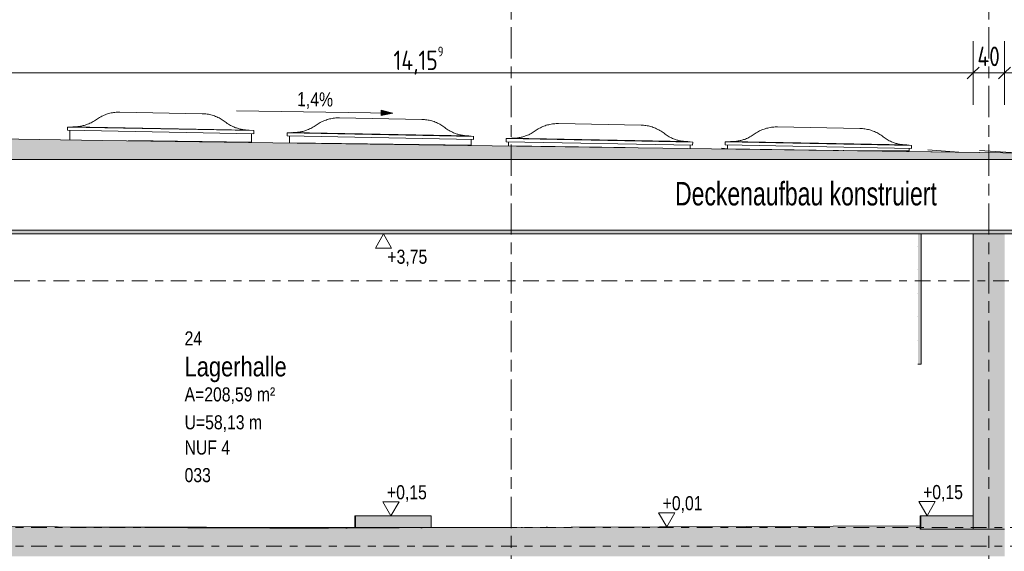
# Model space of a CAD drawing. Header units: metres. Extents: x -34 to 182, y -15 to 869.
# Tile 26 of 46: x 45 to 58, y -3 to 4. Entities that reach past the tile are written whole.
import ezdxf

# ---------------------------------------------------------------- set-up
doc = ezdxf.new("R2010")
doc.units = ezdxf.units.M
doc.linetypes.add('_Ebene_', pattern=[0.4, 0.2, -0.1, 0, -0.1])
doc.linetypes.add('_Rasterlinie_', pattern=[0.75, 0.4, -0.1, 0.15, -0.1])
for name, color, linetype, lineweight in [('A_Bem', 7, 'Continuous', 5), ('A_Bem-100', 7, 'Continuous', 5), ('A_Ebenen', 130, 'Continuous', 5), ('A_Fenster', 45, 'Continuous', 5), ('A_Geschossdecken', 7, 'Continuous', 5), ('A_Geschossdecken_Oberflächenschraffur', 7, 'Continuous', 5), ('A_Geschossdecken_Schraffur', 7, 'Continuous', 5), ('A_Hoehenkoten', 124, 'Continuous', 5), ('A_Linien_Feine Linien', 7, 'Continuous', 5), ('A_Notizen', 130, 'Continuous', 5), ('A_Raster', 128, 'Continuous', 5), ('A_Raum-Txt', 16, 'Continuous', 5), ('A_Wand', 244, 'Continuous', 5), ('A_Wand_Schraff', 1, 'Continuous', 5), ('A_Wände_Oberflächenschraffur', 244, 'Continuous', 5), ('Neigungskoten', 130, 'Continuous', 5)]:
    doc.layers.add(name, color=color, linetype=linetype, lineweight=lineweight)
doc.styles.add('Arial', font='arial.ttf', dxfattribs={"width": 0.8, "height": 0.18})
doc.styles.add('Arial_1', font='arial.ttf', dxfattribs={"width": 0.7, "height": 0.3})
doc.styles.add('Arial_B', font='txt', dxfattribs={"width": 0.8, "height": 0.25})
doc.styles.add('ISOCPEUR_1', font='isocpeur.ttf', dxfattribs={"width": 0.8, "height": 0.25})
doc.dimstyles.new('BLB-Standard_2_5_Aussen', dxfattribs={"dimscale": 0.3048, "dimtxt": 0.248995, "dimasz": 0.492126, "dimexe": 1.32874, "dimexo": 0.0625, "dimgap": 0.032808, "dimtad": 1, "dimdec": 1, "dimlfac": 100, "dimrnd": 0.1, "dimdsep": 46, "dimtxsty": 'ISOCPEUR_1', "dimblk1": 'OBLIQUE', "dimblk2": 'OBLIQUE', "dimsah": 1, "dimcen": 0.09, "dimdle": 0.164042, "dimazin": 0, "dimtfac": 1, "dimtdec": 4, "dimtix": 1, "dimtmove": 0, "dimatfit": 3, "dimfxl": 1.32874, "dimfxlon": 1, "dimtvp": 1, "dimtolj": 1, "dimtzin": 0, "dimarcsym": 2})
doc.dimstyles.new('BLB-Standard_2_5_Aussen_1', dxfattribs={"dimscale": 0.3048, "dimtxt": 0.248995, "dimasz": 0.492126, "dimexe": 1.32874, "dimexo": 0.0625, "dimgap": 0.032808, "dimtad": 1, "dimrnd": 0.001, "dimzin": 0, "dimdsep": 46, "dimtxsty": 'ISOCPEUR_1', "dimblk1": 'OBLIQUE', "dimblk2": 'OBLIQUE', "dimsah": 1, "dimcen": 0.09, "dimdle": 0.164042, "dimazin": 0, "dimtfac": 1, "dimtdec": 4, "dimtix": 1, "dimtmove": 0, "dimatfit": 3, "dimfxl": 1.32874, "dimfxlon": 1, "dimtvp": 1, "dimtolj": 1, "dimtzin": 0, "dimarcsym": 2})
pattern_1 = [(359.884, (108.5855165, -2.928), (2.02458e-06, 0.00099999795), []), (90, (108.58552, -2.928), (-0.32, 0.001), [])]
pattern_2 = [(0.138, (108.6815165, -2.661), (-2.408552e-06, 0.0009999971), []), (90, (108.68152, -2.661), (-0.32, -0.001), [])]
pattern_3 = [(0, (56.78052, 18.796), (0, 0.3), [])]

# ---------------------------------------------------------------- blocks, each defined once
blk = doc.blocks.new('FE Dachkuppel rechteckig - 2320 x 1400-8069979-F')
at = {"layer": 'A_Fenster', "color": 250, "lineweight": 9}
for p, q in [((-23.924, 2.492), (-24.977, 2.512)), ((-25.644, 2.32), (-25.645, 2.28)), ((-25.645, 2.28), (-23.265, 2.235)), ((-25.584, 2.324), (-25.644, 2.32)), ((-25.644, 2.32), (-25.644, 2.321)), ((-23.265, 2.275), (-25.644, 2.32)), ((-25.615, 2.28), (-25.617, 2.159)), ((-25.584, 2.324), (-25.584, 2.325)), ((-23.325, 2.282), (-25.584, 2.324)), ((-23.325, 2.282), (-23.325, 2.282)), ((-23.325, 2.282), (-23.265, 2.275)), ((-23.265, 2.276), (-23.265, 2.275)), ((-23.265, 2.275), (-23.265, 2.235)), ((-23.297, 2.127), (-23.295, 2.236))]:
    blk.add_line(p, q, dxfattribs=at)
for points, knots in [([(-25.275, 2.418), (-25.293, 2.405), (-25.32, 2.388), (-25.358, 2.369), (-25.385, 2.358), (-25.41, 2.349), (-25.432, 2.342), (-25.456, 2.336), (-25.479, 2.332), (-25.503, 2.328), (-25.534, 2.325), (-25.558, 2.324), (-25.574, 2.324)], [0, 0, 0, 0, 0.2, 0.3, 0.4, 0.475, 0.55, 0.625, 0.7, 0.775, 0.85, 1, 1, 1, 1]), ([(-24.977, 2.511), (-24.987, 2.512), (-25.008, 2.511), (-25.04, 2.509), (-25.072, 2.504), (-25.113, 2.496), (-25.154, 2.483), (-25.193, 2.466), (-25.231, 2.447), (-25.258, 2.43), (-25.275, 2.418)], [0, 0, 0, 0, 0.1, 0.2, 0.3, 0.4, 0.6, 0.7, 0.8, 1, 1, 1, 1]), ([(-23.925, 2.492), (-23.914, 2.491), (-23.893, 2.49), (-23.861, 2.487), (-23.83, 2.481), (-23.789, 2.471), (-23.749, 2.456), (-23.71, 2.438), (-23.673, 2.418), (-23.646, 2.4), (-23.63, 2.387)], [0, 0, 0, 0, 0.1, 0.2, 0.3, 0.4, 0.6, 0.7, 0.8, 1, 1, 1, 1]), ([(-23.63, 2.387), (-23.613, 2.374), (-23.587, 2.356), (-23.549, 2.335), (-23.523, 2.323), (-23.498, 2.313), (-23.476, 2.305), (-23.453, 2.298), (-23.429, 2.293), (-23.406, 2.288), (-23.374, 2.284), (-23.35, 2.282), (-23.335, 2.282)], [0, 0, 0, 0, 0.2, 0.3, 0.4, 0.475, 0.55, 0.625, 0.7, 0.775, 0.85, 1, 1, 1, 1])]:
    blk.add_open_spline(points, degree=3, knots=knots, dxfattribs=at)
blk = doc.blocks.new('FE Dachkuppel rechteckig - 2320 x 1400-8069983-F')
at = {"layer": 'A_Fenster', "color": 250, "lineweight": 9}
for p, q in [((-21.119, 2.419), (-22.172, 2.439)), ((-22.839, 2.247), (-22.84, 2.207)), ((-22.84, 2.207), (-20.46, 2.162)), ((-22.779, 2.251), (-22.839, 2.247)), ((-22.839, 2.247), (-22.839, 2.248)), ((-20.46, 2.202), (-22.839, 2.247)), ((-22.81, 2.207), (-22.812, 2.12)), ((-22.779, 2.251), (-22.779, 2.252)), ((-20.52, 2.209), (-22.779, 2.251)), ((-20.52, 2.209), (-20.52, 2.209)), ((-20.52, 2.209), (-20.46, 2.202)), ((-20.492, 2.088), (-20.49, 2.163)), ((-20.46, 2.203), (-20.46, 2.202)), ((-20.46, 2.202), (-20.46, 2.162))]:
    blk.add_line(p, q, dxfattribs=at)
for points, knots in [([(-22.172, 2.438), (-22.182, 2.439), (-22.204, 2.438), (-22.235, 2.436), (-22.267, 2.431), (-22.308, 2.423), (-22.349, 2.41), (-22.388, 2.393), (-22.426, 2.374), (-22.453, 2.357), (-22.47, 2.345)], [0, 0, 0, 0, 0.1, 0.2, 0.3, 0.4, 0.6, 0.7, 0.8, 1, 1, 1, 1]), ([(-21.12, 2.419), (-21.109, 2.418), (-21.088, 2.417), (-21.056, 2.414), (-21.025, 2.408), (-20.984, 2.398), (-20.944, 2.383), (-20.905, 2.365), (-20.868, 2.345), (-20.841, 2.327), (-20.825, 2.314)], [0, 0, 0, 0, 0.1, 0.2, 0.3, 0.4, 0.6, 0.7, 0.8, 1, 1, 1, 1]), ([(-22.47, 2.345), (-22.488, 2.332), (-22.515, 2.315), (-22.553, 2.296), (-22.58, 2.285), (-22.605, 2.276), (-22.627, 2.269), (-22.651, 2.263), (-22.674, 2.258), (-22.698, 2.255), (-22.729, 2.252), (-22.753, 2.251), (-22.769, 2.251)], [0, 0, 0, 0, 0.2, 0.3, 0.4, 0.475, 0.55, 0.625, 0.7, 0.775, 0.85, 1, 1, 1, 1]), ([(-20.825, 2.314), (-20.808, 2.301), (-20.782, 2.283), (-20.744, 2.262), (-20.718, 2.25), (-20.693, 2.24), (-20.671, 2.232), (-20.648, 2.225), (-20.624, 2.22), (-20.601, 2.215), (-20.569, 2.211), (-20.546, 2.209), (-20.53, 2.209)], [0, 0, 0, 0, 0.2, 0.3, 0.4, 0.475, 0.55, 0.625, 0.7, 0.775, 0.85, 1, 1, 1, 1])]:
    blk.add_open_spline(points, degree=3, knots=knots, dxfattribs=at)
blk = doc.blocks.new('FE Dachkuppel rechteckig - 2320 x 1400-8069989-F')
at = {"layer": 'A_Fenster', "color": 250, "lineweight": 9}
for p, q in [((-18.321, 2.346), (-19.374, 2.366)), ((-20.041, 2.174), (-20.042, 2.134)), ((-19.981, 2.178), (-20.041, 2.174)), ((-20.041, 2.174), (-20.041, 2.175)), ((-17.661, 2.129), (-20.041, 2.174)), ((-19.981, 2.178), (-19.981, 2.179)), ((-17.721, 2.136), (-19.981, 2.178)), ((-20.042, 2.134), (-17.662, 2.089)), ((-20.012, 2.134), (-20.013, 2.082)), ((-17.721, 2.136), (-17.721, 2.136)), ((-17.721, 2.136), (-17.661, 2.129)), ((-17.693, 2.049), (-17.692, 2.09)), ((-17.661, 2.129), (-17.662, 2.089)), ((-17.661, 2.13), (-17.661, 2.129))]:
    blk.add_line(p, q, dxfattribs=at)
for points, knots in [([(-19.672, 2.272), (-19.689, 2.259), (-19.716, 2.242), (-19.754, 2.223), (-19.781, 2.212), (-19.806, 2.203), (-19.829, 2.196), (-19.852, 2.19), (-19.876, 2.186), (-19.899, 2.182), (-19.931, 2.179), (-19.955, 2.178), (-19.971, 2.178)], [0, 0, 0, 0, 0.2, 0.3, 0.4, 0.475, 0.55, 0.625, 0.7, 0.775, 0.85, 1, 1, 1, 1]), ([(-19.373, 2.366), (-19.384, 2.366), (-19.405, 2.365), (-19.437, 2.363), (-19.468, 2.358), (-19.51, 2.35), (-19.551, 2.337), (-19.59, 2.32), (-19.628, 2.301), (-19.655, 2.284), (-19.672, 2.272)], [0, 0, 0, 0, 0.1, 0.2, 0.3, 0.4, 0.6, 0.7, 0.8, 1, 1, 1, 1]), ([(-18.321, 2.346), (-18.311, 2.345), (-18.29, 2.344), (-18.258, 2.341), (-18.227, 2.335), (-18.185, 2.325), (-18.145, 2.31), (-18.107, 2.292), (-18.069, 2.272), (-18.043, 2.254), (-18.026, 2.241)], [0, 0, 0, 0, 0.1, 0.2, 0.3, 0.4, 0.6, 0.7, 0.8, 1, 1, 1, 1]), ([(-18.026, 2.241), (-18.01, 2.228), (-17.983, 2.21), (-17.946, 2.189), (-17.919, 2.177), (-17.895, 2.167), (-17.872, 2.159), (-17.849, 2.152), (-17.826, 2.147), (-17.803, 2.142), (-17.771, 2.138), (-17.747, 2.136), (-17.731, 2.136)], [0, 0, 0, 0, 0.2, 0.3, 0.4, 0.475, 0.55, 0.625, 0.7, 0.775, 0.85, 1, 1, 1, 1])]:
    blk.add_open_spline(points, degree=3, knots=knots, dxfattribs=at)
blk = doc.blocks.new('FE Dachkuppel rechteckig - 2320 x 1400-V6-F')
at = {"layer": 'A_Fenster', "color": 250, "lineweight": 9}
for p, q in [((-15.525, 2.303), (-16.577, 2.323)), ((-17.184, 2.136), (-17.245, 2.132)), ((-14.865, 2.087), (-17.245, 2.132)), ((-17.245, 2.132), (-17.245, 2.092)), ((-17.245, 2.132), (-17.245, 2.132)), ((-17.245, 2.092), (-14.866, 2.047)), ((-17.215, 2.091), (-17.216, 2.043)), ((-14.925, 2.093), (-17.184, 2.136)), ((-17.184, 2.136), (-17.184, 2.136)), ((-14.925, 2.094), (-14.925, 2.093)), ((-14.925, 2.093), (-14.865, 2.087)), ((-14.896, 2.016), (-14.896, 2.047)), ((-14.865, 2.087), (-14.866, 2.047)), ((-14.865, 2.087), (-14.865, 2.087))]:
    blk.add_line(p, q, dxfattribs=at)
for points, knots in [([(-16.577, 2.323), (-16.587, 2.323), (-16.609, 2.323), (-16.64, 2.32), (-16.672, 2.316), (-16.714, 2.307), (-16.754, 2.294), (-16.793, 2.278), (-16.831, 2.259), (-16.858, 2.242), (-16.876, 2.229)], [0, 0, 0, 0, 0.1, 0.2, 0.3, 0.4, 0.6, 0.7, 0.8, 1, 1, 1, 1]), ([(-15.525, 2.303), (-15.514, 2.303), (-15.493, 2.302), (-15.461, 2.298), (-15.43, 2.292), (-15.389, 2.282), (-15.349, 2.268), (-15.31, 2.25), (-15.273, 2.229), (-15.247, 2.211), (-15.23, 2.198)], [0, 0, 0, 0, 0.1, 0.2, 0.3, 0.4, 0.6, 0.7, 0.8, 1, 1, 1, 1]), ([(-16.876, 2.229), (-16.893, 2.217), (-16.92, 2.2), (-16.958, 2.181), (-16.985, 2.169), (-17.01, 2.16), (-17.033, 2.153), (-17.056, 2.148), (-17.079, 2.143), (-17.103, 2.139), (-17.135, 2.136), (-17.158, 2.135), (-17.174, 2.135)], [0, 0, 0, 0, 0.2, 0.3, 0.4, 0.475, 0.55, 0.625, 0.7, 0.775, 0.85, 1, 1, 1, 1]), ([(-15.23, 2.198), (-15.213, 2.185), (-15.187, 2.167), (-15.15, 2.146), (-15.123, 2.134), (-15.098, 2.124), (-15.076, 2.116), (-15.053, 2.11), (-15.03, 2.104), (-15.006, 2.1), (-14.975, 2.095), (-14.951, 2.093), (-14.935, 2.093)], [0, 0, 0, 0, 0.2, 0.3, 0.4, 0.475, 0.55, 0.625, 0.7, 0.775, 0.85, 1, 1, 1, 1])]:
    blk.add_open_spline(points, degree=3, knots=knots, dxfattribs=at)
blk = doc.blocks.new('Höhenkoten - leer-6237472-F')
at = {"layer": 'A_Hoehenkoten'}
for p, q in [((-23.599, -6.765), (-23.806, -6.765)), ((-23.702, -6.945), (-23.806, -6.765)), ((-23.702, -6.945), (-23.599, -6.765))]:
    blk.add_line(p, q, dxfattribs=at)
blk = doc.blocks.new('DIMBLOCK194-F')
at = {"layer": 'A_Bem-100'}
for p, q in [((57.886, 2.607), (57.886, 3.417)), ((60.203, 2.607), (60.203, 3.417)), ((57.836, 3.012), (60.253, 3.012)), ((57.886, 3.012), (57.886, 2.607)), ((60.203, 3.012), (60.203, 2.607))]:
    blk.add_line(p, q, dxfattribs=at)
at = {"layer": 'A_Bem-100', "lineweight": 9}
for p, q in [((57.886, 3.012), (57.961, 3.087)), ((60.203, 3.012), (60.278, 3.087)), ((57.886, 3.012), (57.811, 2.937)), ((60.203, 3.012), (60.128, 2.937))]:
    blk.add_line(p, q, dxfattribs=at)
at = {"layer": 'A_Bem-100', "color": 0, "insert": (58.78, 3.349), "char_height": 0.25, "width": 0.63639, "attachment_point": 1, "line_spacing_factor": 1.149209, "style": 'ISOCPEUR_1'}
blk.add_mtext('2,31\\A2\\H0.5x;\\S7^  ;\\H2x;', dxfattribs=at)
blk = doc.blocks.new('_Oblique')
at = {"color": 0, "linetype": 'ByBlock', "lineweight": -2}
blk.add_line((-0.5, -0.5), (0.5, 0.5), dxfattribs=at)
blk = doc.blocks.new('DIMBLOCK195-F')
at = {"layer": 'A_Bem-100'}
for p, q in [((57.486, 2.607), (57.486, 3.417)), ((57.886, 2.607), (57.886, 3.417)), ((57.436, 3.012), (57.936, 3.012)), ((57.486, 3.012), (57.486, 2.607)), ((57.886, 3.012), (57.886, 2.607))]:
    blk.add_line(p, q, dxfattribs=at)
at = {"layer": 'A_Bem-100', "lineweight": 9}
for p, q in [((57.486, 3.012), (57.561, 3.087)), ((57.886, 3.012), (57.961, 3.087)), ((57.486, 3.012), (57.411, 2.937)), ((57.886, 3.012), (57.811, 2.937))]:
    blk.add_line(p, q, dxfattribs=at)
at = {"layer": 'A_Bem-100', "color": 0, "insert": (57.539, 3.349), "char_height": 0.25, "width": 0.35255, "attachment_point": 1, "line_spacing_factor": 1.149209, "style": 'ISOCPEUR_1'}
blk.add_mtext('40', dxfattribs=at)
blk = doc.blocks.new('DIMBLOCK196-F')
at = {"layer": 'A_Bem-100'}
for p, q in [((43.327, 2.607), (43.327, 3.417)), ((57.486, 2.607), (57.486, 3.417)), ((43.277, 3.012), (57.536, 3.012)), ((43.327, 3.012), (43.327, 2.607)), ((57.486, 3.012), (57.486, 2.607))]:
    blk.add_line(p, q, dxfattribs=at)
at = {"layer": 'A_Bem-100', "lineweight": 9}
for p, q in [((43.327, 3.012), (43.402, 3.087)), ((57.486, 3.012), (57.561, 3.087)), ((43.327, 3.012), (43.252, 2.937)), ((57.486, 3.012), (57.411, 2.937))]:
    blk.add_line(p, q, dxfattribs=at)
at = {"layer": 'A_Bem-100', "color": 0, "insert": (50.083, 3.349), "char_height": 0.25, "width": 0.77681, "attachment_point": 1, "line_spacing_factor": 1.149209, "style": 'ISOCPEUR_1'}
blk.add_mtext('14,15\\A2\\H0.5x;\\S9^  ;\\H2x;', dxfattribs=at)

msp = doc.modelspace()

# ---------------------------------------------------------------- hatches: boundary and pattern name
at = {"layer": 'A_Geschossdecken_Oberflächenschraffur'}
h = msp.add_hatch(dxfattribs=at)
h.set_pattern_fill('FP_63', color=9, style=0, pattern_type=2)
h.set_pattern_definition([(359.236, (51.5555165, 2.07), (-0.30195981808, 0.00502675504), [])])
h.paths.add_polyline_path([(59.9022, 1.9634), (59.8862, 1.9649), (52.1342, 2.0736), (45.3865, 2.1664), (46.7004, 2.1465), (59.885, 1.9636)], flags=0)
h = msp.add_hatch(dxfattribs=at)
h.set_pattern_fill('FP_36', color=9, style=0, pattern_type=2)
h.set_pattern_definition([(176.069, (51.413517, 2.085), (-0.58836119, 0.00033594), [])])
h.paths.add_polyline_path([(59.8862, 1.9649), (59.4445, 1.9768), (59.4439, 1.9735), (59.4323, 1.9718), (59.4388, 1.9712), (59.8381, 1.9656)], flags=0)
h.paths.add_polyline_path([(58.594, 1.9832), (58.5935, 2.0018), (57.9303, 2.0207), (56.6685, 2.0306), (56.6682, 2.0161), (55.7675, 2.0232), (58.5913, 1.9832)], flags=0)
h.paths.add_polyline_path([(54.3483, 2.0433), (54.348, 2.0489), (53.8717, 2.0527), (53.8717, 2.05), (54.348, 2.0433)], flags=0)
h = msp.add_hatch(dxfattribs=at)
h.set_pattern_fill('FP_55', color=133, style=0, pattern_type=2)
h.set_pattern_definition(pattern_1)
h.paths.add_polyline_path([(48.6413, -2.8044), (49.0431, -2.8029), (49.5885, -2.7995), (49.5885, -2.7958), (45.63, -2.7878), (48.0704, -2.8016), (48.5035, -2.8025), (48.6408, -2.8044)], flags=0)
h.paths.add_polyline_path([(49.5985, -2.7995), (49.9067, -2.7976), (49.5985, -2.7982)], flags=0)
h = msp.add_hatch(dxfattribs=at)
h.set_pattern_fill('FP_55', color=133, style=0, pattern_type=2)
h.set_pattern_definition(pattern_1)
h.paths.add_polyline_path([(48.6413, -2.8044), (49.0431, -2.8029), (49.5885, -2.7995), (49.5885, -2.7958), (45.63, -2.7878), (48.0704, -2.8016), (48.5035, -2.8025), (48.6408, -2.8044)], flags=0)
h.paths.add_polyline_path([(49.5985, -2.7995), (49.9067, -2.7976), (49.5985, -2.7982)], flags=0)
h = msp.add_hatch(dxfattribs=at)
h.set_pattern_fill('FP_57', color=133, style=0, pattern_type=2)
h.set_pattern_definition(pattern_2)
h.paths.add_polyline_path([(48.8617, -2.8041), (49.0431, -2.8038), (49.5885, -2.8018), (49.5885, -2.7996), (48.9028, -2.8038)], flags=0)
h.paths.add_polyline_path([(49.5985, -2.8018), (52.6449, -2.7905), (50.5623, -2.7955), (50.5623, -2.7976), (49.8105, -2.7982), (49.5985, -2.7996)], flags=0)
h = msp.add_hatch(dxfattribs=at)
h.set_pattern_fill('FP_57', color=133, style=0, pattern_type=2)
h.set_pattern_definition(pattern_2)
h.paths.add_polyline_path([(48.8617, -2.8041), (49.0431, -2.8038), (49.5885, -2.8018), (49.5885, -2.7996), (48.9028, -2.8038)], flags=0)
h.paths.add_polyline_path([(49.5985, -2.8018), (52.6449, -2.7905), (50.5623, -2.7955), (50.5623, -2.7976), (49.8105, -2.7982), (49.5985, -2.7996)], flags=0)
at = {"layer": 'A_Geschossdecken_Schraffur', "lineweight": 9}
h = msp.add_hatch(color=253, dxfattribs=at)
h.paths.add_polyline_path([(42.9257, 0.9549), (70.7403, 0.9549), (70.7403, 2.2049), (68.662, 2.1528), (59.9022, 1.9634), (45.7948, 2.16), (42.9257, 2.2049), (42.9257, 1.2298)], flags=0)
h.paths.add_polyline_path([(63.0018, 1.0049), (43.3274, 1.0049), (43.3274, 1.9049), (70.6376, 1.9049), (70.6376, 1.0049), (64.8131, 1.0049)], flags=0)
for points in [[(49.5985, -2.7976), (50.5623, -2.7976), (50.5623, -2.6476), (49.5985, -2.6476)], [(57.4862, -2.8151), (57.4862, -2.6451), (56.819, -2.6451), (56.819, -2.8151)], [(57.8862, -3.1651), (57.8862, -2.8151), (43.1256, -2.8151), (43.1256, -3.1651), (57.8509, -3.1651)], [(56.809, -2.8151), (56.809, -2.7751), (48.6274, -2.8044), (48.5035, -2.8025), (48.0453, -2.8015), (43.26, -2.7751), (43.26, -2.8151), (53.9455, -2.8151)]]:
    msp.add_hatch(color=253, dxfattribs=at).paths.add_polyline_path(points, flags=0)
at = {"layer": 'A_Wand_Schraff', "lineweight": 9}
for points in [[(56.8208, -0.7101), (56.8208, 0.9549), (56.7808, 0.9549), (56.7808, -0.7101)], [(57.8862, -2.8151), (57.8862, 0.9549), (57.4862, 0.9549), (57.4862, -2.8151), (57.568, -2.8151)], [(49.5885, -2.8018), (49.5985, -2.8018), (49.5985, -2.6476), (49.5885, -2.6476)], [(56.819, -2.7951), (56.819, -2.6451), (56.809, -2.6451), (56.809, -2.7951)]]:
    msp.add_hatch(color=253, dxfattribs=at).paths.add_polyline_path(points, flags=0)
at = {"layer": 'A_Wände_Oberflächenschraffur'}
h = msp.add_hatch(dxfattribs=at)
h.set_pattern_fill('FP_68', color=8, style=0, pattern_type=2)
h.set_pattern_definition(pattern_3)
h.paths.add_polyline_path([(56.7808, -0.7101), (56.7808, 0.9549), (56.778, 0.9549), (56.778, -0.7101)], flags=0)
h = msp.add_hatch(dxfattribs=at)
h.set_pattern_fill('FP_68', color=8, style=0, pattern_type=2)
h.set_pattern_definition(pattern_3)
h.paths.add_polyline_path([(56.7808, -0.7101), (56.7808, 0.9549), (56.778, 0.9549), (56.778, -0.7101)], flags=0)
at = {"layer": 'Neigungskoten'}
msp.add_hatch(color=256, dxfattribs=at).paths.add_polyline_path([(50.0757, 2.4995), (49.9262, 2.5348), (49.9252, 2.4683)], flags=0)

# ---------------------------------------------------------------- linework, layer by layer
at = {"layer": 'A_Ebenen', "color": 170, "linetype": '_Ebene_', "lineweight": 9}
for p, q in [((98.1569, 0.9549), (38.7395, 0.9549)), ((38.7395, 0.3549), (98.1569, 0.3549)), ((98.1569, -2.7951), (40.0095, -2.7951)), ((98.1569, -3.0351), (40.0095, -3.0351))]:
    msp.add_line(p, q, dxfattribs=at)
at = {"layer": 'A_Geschossdecken', "color": 250, "lineweight": 9}
for p, q in [((46.3606, 2.1512), (43.1457, 2.2015)), ((57.568, 1.9957), (46.3606, 2.1512)), ((46.7004, 2.149), (48.267, 2.1272)), ((48.7528, 2.1205), (51.0726, 2.0883)), ((51.5518, 2.0817), (53.0398, 2.061)), ((54.3484, 2.0489), (54.3483, 2.0433)), ((54.3483, 2.0429), (55.7675, 2.0232)), ((55.7675, 2.0232), (56.6682, 2.0161)), ((55.7675, 2.0232), (58.594, 1.9832)), ((42.9257, 0.9549), (70.6809, 0.9549)), ((50.5623, -2.6476), (49.5985, -2.6476)), ((50.5623, -2.7976), (50.5623, -2.6476)), ((57.4862, -2.6451), (56.819, -2.6451)), ((57.4862, -2.8151), (57.4862, -2.6451)), ((48.0699, -2.8016), (45.0149, -2.7843)), ((48.5035, -2.8025), (48.0453, -2.8015)), ((48.6274, -2.8044), (48.5035, -2.8025)), ((48.5035, -2.8025), (48.6413, -2.8044)), ((49.0431, -2.8038), (48.6274, -2.8044)), ((49.5885, -2.7996), (48.8617, -2.8041)), ((56.809, -2.7751), (49.0431, -2.8038)), ((49.5985, -2.7976), (50.5623, -2.7976)), ((49.7269, -2.7987), (49.5985, -2.7995)), ((56.809, -2.8151), (56.809, -2.7951)), ((57.8862, -2.8151), (56.809, -2.8151)), ((56.819, -2.7951), (56.819, -2.8151))]:
    msp.add_line(p, q, dxfattribs=at)
at = {"layer": 'A_Linien_Feine Linien'}
for p, q in [((70.6376, 1.9049), (43.3274, 1.9049)), ((43.3274, 1.0049), (70.6376, 1.0049))]:
    msp.add_line(p, q, dxfattribs=at)
at = {"layer": 'A_Raster', "linetype": '_Rasterlinie_', "lineweight": 9}
for p, q in [((51.586, -13.3036), (51.586, 13.0853)), ((57.686, -13.3036), (57.686, 13.0853))]:
    msp.add_line(p, q, dxfattribs=at)
at = {"layer": 'A_Wand', "color": 250, "lineweight": 9}
for p, q in [((56.8208, -0.7101), (56.8208, 0.9549)), ((57.4862, 0.9549), (57.4862, -2.6451)), ((56.7808, -0.7101), (56.8208, -0.7101)), ((49.5985, -2.6476), (49.5885, -2.6476)), ((49.5885, -2.6476), (49.5885, -2.8018)), ((49.5985, -2.8018), (49.5985, -2.6476)), ((56.809, -2.6451), (56.809, -2.7951)), ((56.819, -2.6451), (56.809, -2.6451)), ((56.819, -2.7951), (56.819, -2.6451)), ((56.809, -2.7951), (56.819, -2.7951))]:
    msp.add_line(p, q, dxfattribs=at)
at = {"layer": 'Neigungskoten'}
for p, q in [((48.0759, 2.5272), (50.0757, 2.4995)), ((49.9262, 2.5348), (49.9252, 2.4683)), ((50.0757, 2.4995), (49.9262, 2.5348)), ((49.9252, 2.4683), (50.0757, 2.4995))]:
    msp.add_line(p, q, dxfattribs=at)

# ---------------------------------------------------------------- block references
at = {"layer": 'A_Fenster', "color": 250, "lineweight": 9}
for name in ['FE Dachkuppel rechteckig - 2320 x 1400-8069979-F', 'FE Dachkuppel rechteckig - 2320 x 1400-8069983-F', 'FE Dachkuppel rechteckig - 2320 x 1400-8069989-F', 'FE Dachkuppel rechteckig - 2320 x 1400-V6-F']:
    msp.add_blockref(name, (71.5645, 0), dxfattribs=at)
at = {"layer": 'A_Hoehenkoten', "extrusion": (0, 0, -1), "rotation": 180}
msp.add_blockref('Höhenkoten - leer-6237472-F', (-73.6571, -5.9902), dxfattribs=at)
at = {"layer": 'A_Hoehenkoten'}
for p in [(73.7525, 4.2975), (80.599, 4.3), (77.2733, 4.158)]:
    msp.add_blockref('Höhenkoten - leer-6237472-F', p, dxfattribs=at)

# ---------------------------------------------------------------- texts
at = {"layer": 'A_Hoehenkoten', "char_height": 0.18, "width": 0.601593, "attachment_point": 1, "line_spacing_factor": 0.941778, "style": 'Arial'}
for s, insert in [('+3,75', (50.0046, 0.7542)), ('+0,15', (49.9994, -2.2554)), ('+0,15', (56.8459, -2.2529)), ('+0,01', (53.5202, -2.3949))]:
    msp.add_mtext(s, dxfattribs=dict(at, insert=insert))
at = {"layer": 'A_Notizen', "color": 7, "insert": (53.6789, 1.6198), "char_height": 0.3, "width": 4.130294, "attachment_point": 1, "style": 'Arial_1'}
msp.add_mtext('Deckenaufbau konstruiert', dxfattribs=at)
at = {"layer": 'A_Raum-Txt', "attachment_point": 1}
for s, insert, char_height, width, style in [('24', (47.4145, -0.2894), 0.18, 0.269367, 'Arial'), ('Lagerhalle', (47.4145, -0.6149), 0.25, 1.68675, 'Arial_B'), ('A=208,59 m²', (47.4145, -1.0047), 0.18, 1.378902, 'Arial'), ('U=58,13 m', (47.4145, -1.3614), 0.18, 1.180084, 'Arial'), ('NUF 4', (47.4145, -1.684), 0.18, 0.692658, 'Arial'), ('033', (47.4145, -2.0366), 0.18, 0.40405, 'Arial')]:
    msp.add_mtext(s, dxfattribs=dict(at, insert=insert, char_height=char_height, width=width, style=style))
at = {"layer": 'Neigungskoten', "color": 7, "insert": (48.8534, 2.7686), "char_height": 0.18, "width": 0.542095, "attachment_point": 1, "rotation": 359.20527, "line_spacing_factor": 0.941778, "style": 'Arial'}
msp.add_mtext('1,4%', dxfattribs=at)

# ---------------------------------------------------------------- dimensions: what is measured, and where the dimension line sits
at = {"layer": 'A_Bem'}
for base, p1, p2, text, override, picture, middle in [((57.4862, 3.0122), (43.3274, 2.6072), (57.4862, 2.6072), '\\A1;14,15\\Q;{\\A1;{\\H0.5x;\\S9^ ;}}', {"dimpost": '<>', "dimfxl": 14.158794}, 'DIMBLOCK196-F', (50.4068, 3.1722)), ((60.2032, 3.0122), (57.8862, 2.6072), (60.2032, 2.6072), '\\A1;2,31\\Q;{\\A1;{\\H0.5x;\\S7^ ;}}', {"dimpost": '<>', "dimfxl": 2.317016}, 'DIMBLOCK194-F', (59.0447, 3.1722))]:
    dim = msp.add_linear_dim(base=base, p1=p1, p2=p2, text=text, dimstyle='BLB-Standard_2_5_Aussen_1', override=override, dxfattribs=at)
    dim.commit()
    dim.dimension.update_dxf_attribs({"geometry": picture, "text_midpoint": middle})
dim = msp.add_linear_dim(base=(57.8862, 3.0122), p1=(57.4862, 2.6072), p2=(57.8862, 2.6072), dimstyle='BLB-Standard_2_5_Aussen', override={"dimpost": '<>', "dimfxl": 0.4}, dxfattribs=at)
dim.commit()
dim.dimension.update_dxf_attribs({"geometry": 'DIMBLOCK195-F', "text_midpoint": (57.6862, 3.1472)})

doc.saveas('drawing.dxf')
